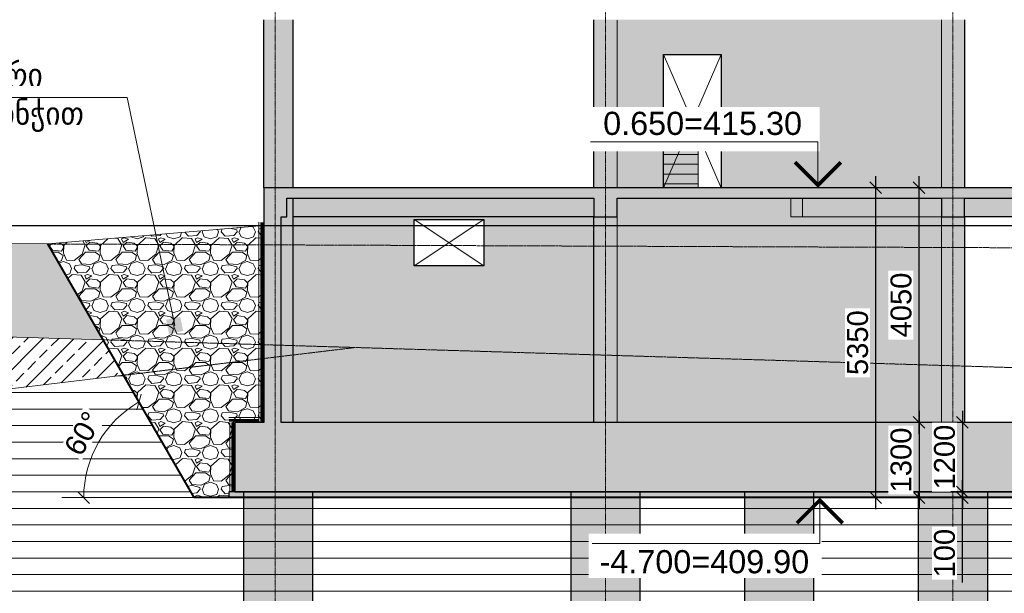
# Model space of a CAD drawing. Header units: millimetres. Extents: x -50987266 to 2610517, y -212233 to 51153522.
# Tile 38 of 256: x 513124 to 530125, y -5601 to 4300. Entities that reach past the tile are written whole.
import ezdxf
from ezdxf.enums import TextEntityAlignment as Align

# ---------------------------------------------------------------- set-up
doc = ezdxf.new("R2010")
doc.units = ezdxf.units.MM
doc.set_wipeout_variables(frame=1)
for name, pattern in [('( Hidden )', [0.375, 0.25, -0.125]), ('DASHED', [19.05, 12.7, -6.35]), ('Section-Section_Pit_B_B1$0$Grid Line', [22.225, 12.7, -3.175, 3.175, -3.175]), ('Section-Section_Pit_B_B1$0$Hidden 1_5', [2.2, 1.5, -0.7])]:
    doc.linetypes.add(name, pattern=pattern)
doc.layers.get('Defpoints').update_dxf_attribs({"color": 6})
for name, color, linetype, lineweight in [('S - Armireba Musha', 7, 'Continuous', 40), ('S - DIM', 7, 'Continuous', 5), ('S - HATCH', 252, 'Continuous', 5), ('S - LAIN', 7, 'Continuous', 5), ('S - LINE', 7, 'Continuous', 15), ('S - SLAB', 7, 'Continuous', 30), ('S - TEXT', 7, 'Continuous', 9), ('Section-Section_Pit_B_B1$0$A-200-M_WALL_EXT', 7, 'Continuous', 30), ('Section-Section_Pit_B_B1$0$A-200-M_WALL_PAT', 7, 'Continuous', 30), ('Section-Section_Pit_B_B1$0$A-200-MH_WALL', 7, 'Section-Section_Pit_B_B1$0$Hidden 1_5', 5), ('Section-Section_Pit_B_B1$0$A-230-H-FLOOR', 7, 'Continuous', 30), ('Section-Section_Pit_B_B1$0$A-230-M_FLOOR', 7, 'Continuous', 30), ('Section-Section_Pit_B_B1$0$A-242-M_STAIR', 7, 'Continuous', 5), ('Section-Section_Pit_B_B1$0$A-314-M_WINDOW', 7, 'Continuous', 5), ('Section-Section_Pit_B_B1$0$A-325-M_DOOR', 7, 'Continuous', 5), ('Section-Section_Pit_B_B1$0$S-160-M_FOUND', 7, 'Continuous', 30), ('Section-Section_Pit_B_B1$0$S-280-M_COLUMN main', 7, 'Continuous', 30), ('Section-Section_Pit_B_B1$0$S-280-M_STRUCT_FRAME', 7, 'Continuous', 30), ('Section-Section_Pit_B_B1$0$S-280-M_STRUCT_FRAME 0', 7, 'Continuous', 30), ('Section-Section_Pit_B_B1$0$S-280-M_STRUCT_FRAME 4', 7, 'Section-Section_Pit_B_B1$0$Hidden 1_5', 5), ('Section-Section_Pit_B_B1$0$S-280-MH_COLUMN hid lin', 7, 'Section-Section_Pit_B_B1$0$Hidden 1_5', 30), ('Section-Section_Pit_B_B1$0$Z-030-M_GRID', 7, 'Continuous', 5)]:
    doc.layers.add(name, color=color, linetype=linetype, lineweight=lineweight)
doc.styles.add('Cubicon', font='Cubicon.ttf')
doc.styles.get("Standard").update_dxf_attribs({"font": 'arial.ttf'})
doc.styles.add('Text_S2', font='Cubicon.ttf')
doc.linetypes.add('TRACKS', pattern='A,3.81,[130,ltypeshp.shx,S=6.35,R=0,X=0,Y=0],3.81', length=7.62)
doc.dimstyles.new('CUB-M-100', dxfattribs={"dimscale": 100, "dimtxt": 1.8, "dimasz": 1.5, "dimexe": 1.5, "dimexo": 2, "dimgap": 1, "dimtad": 0, "dimdec": 0, "dimzin": 3, "dimdsep": 46, "dimtxsty": 'Cubicon', "dimblk": 'OBLIQUE', "dimcen": 1.5, "dimdle": 1, "dimazin": 2, "dimtfac": 0.75, "dimtdec": 0, "dimtmove": 0, "dimatfit": 3, "dimldrblk": 'SMALL', "dimfxl": 1, "dimtolj": 1, "dimtzin": 0, "dimlwd": -1, "dimlwe": -1, "dimarcsym": 0})
doc.dimstyles.new('SPDS 200', dxfattribs={"dimscale": 200, "dimtxt": 1.8, "dimasz": 1, "dimexe": 1, "dimexo": 0.625, "dimtad": 1, "dimdec": 0, "dimrnd": 0.001, "dimtxsty": 'Standard', "dimblk": 'OBLIQUE', "dimcen": 2.5, "dimdle": 1, "dimadec": 0, "dimazin": 2, "dimtfac": 0.75, "dimtdec": 0, "dimtmove": 1, "dimatfit": 3, "dimldrblk": 'OBLIQUE', "dimfxl": 1, "dimfxlon": 1, "dimtolj": 1, "dimarcsym": 0})

# ---------------------------------------------------------------- blocks, each defined once
blk = doc.blocks.new('Section-Section_Pit_B_B1$0$00_CUB_DR_XX ღიობი - B1_1000X2300_USED-3070146-Section_Pit_B_B1')
at = {"layer": 'Section-Section_Pit_B_B1$0$A-325-M_DOOR'}
for p, q in [((10050, 6350), (9050, 4050)), ((9050, 6350), (10050, 4050))]:
    blk.add_line(p, q, dxfattribs=at)
blk = doc.blocks.new('Section-Section_Pit_B_B1$0$00_CUB_WN_XX_ღიობი - 1200X800_USED-3074363-Section_Pit_B_B1')
at = {"layer": 'Section-Section_Pit_B_B1$0$A-314-M_WINDOW'}
for p, q in [((3600, -700), (2400, 100)), ((3600, 100), (2400, -700))]:
    blk.add_line(p, q, dxfattribs=at)
blk = doc.blocks.new('Section-Section_Pit_B_B1$0$Stairs 21 - Stairs 1-3098617-Section_Pit_B_B1')
at = {"layer": 'Section-Section_Pit_B_B1$0$A-242-M_STAIR', "true_color": 0xd8d8d8}
for points in [[(7300, 1225), (7300, 1395), (6700, 1395), (6700, 1225)], [(7300, 1055), (7300, 1225), (6700, 1225), (6700, 1055)], [(7300, 885), (7300, 1055), (6700, 1055), (6700, 885)], [(7300, 715), (7300, 885), (6700, 885), (6700, 715)], [(7300, 650), (7300, 715), (6700, 715), (6700, 650)]]:
    blk.add_hatch(color=254, dxfattribs=at).paths.add_polyline_path(points)
at = {"layer": 'Section-Section_Pit_B_B1$0$A-242-M_STAIR'}
for p, q in [((6700, 1395), (7300, 1395)), ((7300, 1395), (7300, 1225)), ((6700, 1225), (7300, 1225)), ((7300, 1225), (7300, 1055)), ((6700, 1055), (7300, 1055)), ((7300, 1055), (7300, 885)), ((6700, 885), (7300, 885)), ((7300, 885), (7300, 715)), ((6700, 715), (7300, 715)), ((7300, 715), (7300, 650))]:
    blk.add_line(p, q, dxfattribs=at)
blk = doc.blocks.new('Section-Section_Pit_B_B1')
at = {"layer": 'Section-Section_Pit_B_B1$0$A-200-M_WALL_EXT', "true_color": 0xd8d8d8}
h = blk.add_hatch(color=254, dxfattribs=at)
h.paths.add_polyline_path([(5900, -3400), (11500, -3400), (11500, 150), (5900, 150)])
h.paths.add_polyline_path([(9100, 650), (11500, 650), (11500, 3550), (5900, 3550), (5900, 650), (6700, 650), (6700, 2950), (7700, 2950), (7700, 650), (8900, 650)])
h.paths.add_polyline_path([(8050, 4050), (9050, 4050), (9050, 6350), (10050, 6350), (10050, 4050), (11500, 4050), (11500, 6800), (5900, 6800), (5900, 4050), (7050, 4050), (7050, 6350), (8050, 6350)])
h.paths.add_polyline_path([(11211.9, 7300), (11500, 7300), (11500, 10050), (5900, 10050), (5900, 7300), (7050, 7300), (7050, 9600), (8050, 9600), (8050, 7300), (9050, 7300), (9050, 9600), (10050, 9600), (10050, 7300)])
h.paths.add_polyline_path([(10050, 10550), (11500, 10550), (11500, 13300), (5900, 13300), (5900, 10550), (7050, 10550), (7050, 12850), (8050, 12850), (8050, 10550), (9050, 10550), (9050, 12850), (10050, 12850), (10050, 11442)])
h.paths.add_polyline_path([(10050, 13800), (11500, 13800), (11500, 16550), (5900, 16550), (5900, 13800), (7050, 13800), (7050, 16100), (8050, 16100), (8050, 13800), (9050, 13800), (9050, 16100), (10050, 16100)])
h.paths.add_polyline_path([(11500, 17050), (11500, 19800), (5900, 19800), (5900, 17050), (7050, 17050), (7050, 19350), (8050, 19350), (8050, 17050), (9050, 17050), (9050, 19350), (10050, 19350), (10050, 17050), (11211.9, 17050)])
h.paths.add_polyline_path([(8050, 20300), (9050, 20300), (9050, 22600), (10050, 22600), (10050, 20300), (11500, 20300), (11500, 23050), (5900, 23050), (5900, 20300), (7050, 20300), (7050, 22600), (8050, 22600), (8050, 21469)])
h.paths.add_polyline_path([(5900, 23550), (7050, 23550), (7050, 25850), (8050, 25850), (8050, 23550), (9050, 23550), (9050, 25850), (10050, 25850), (10050, 23550), (11500, 23550), (11500, 26300), (5900, 26300)])
h.paths.add_polyline_path([(8900, 26800), (9050, 26800), (9050, 29100), (10050, 29100), (10050, 26800), (11500, 26800), (11500, 29550), (5900, 29550), (5900, 26800), (7050, 26800), (7050, 29100), (8050, 29100), (8050, 26800)])
h.paths.add_polyline_path([(11500, 30050), (11500, 31214), (10050, 31214), (10050, 30050), (11211.9, 30050)])
h.paths.add_polyline_path([(9050, 30050), (9050, 31199.7), (8932.1, 30964), (8682.1, 31464), (8557.1, 31214), (8050, 31214), (8050, 30050), (8900, 30050)])
h.paths.add_polyline_path([(7050, 30050), (7050, 31214), (5900, 31214), (5900, 30050), (6646.4, 30050)])
h = blk.add_hatch(color=254, dxfattribs=at)
h.paths.add_polyline_path([(5900, -3400), (5900, 150), (5500, 150), (5500, -3400)])
h.paths.add_polyline_path([(5900, 650), (5900, 3550), (5500, 3550), (5500, 650)])
h.paths.add_polyline_path([(5500, 4050), (5900, 4050), (5900, 6800), (5500, 6800), (5500, 6428.4)])
h.paths.add_polyline_path([(5900, 7300), (5900, 10050), (5500, 10050), (5500, 7300)])
h.paths.add_polyline_path([(5500, 10550), (5900, 10550), (5900, 13300), (5500, 13300), (5500, 11442)])
h.paths.add_polyline_path([(5900, 13800), (5900, 16550), (5500, 16550), (5500, 13800)])
h.paths.add_polyline_path([(5500, 17050), (5900, 17050), (5900, 19800), (5500, 19800)])
h.paths.add_polyline_path([(5900, 20300), (5900, 23050), (5500, 23050), (5500, 20300)])
h.paths.add_polyline_path([(5900, 23550), (5900, 26300), (5500, 26300), (5500, 23550)])
h.paths.add_polyline_path([(5900, 26800), (5900, 29550), (5500, 29550), (5500, 26800)])
h.paths.add_polyline_path([(5900, 30050), (5900, 31214), (5500, 31214), (5500, 30050)])
h = blk.add_hatch(color=254, dxfattribs=at)
h.paths.add_polyline_path([(11900, -3400), (11900, 150), (11500, 150), (11500, -3400)])
h.paths.add_polyline_path([(11500, 650), (11900, 650), (11900, 3550), (11500, 3550), (11500, 1414.9)])
h.paths.add_polyline_path([(11900, 4050), (11900, 6800), (11500, 6800), (11500, 4050)])
h.paths.add_polyline_path([(11900, 7300), (11900, 10050), (11500, 10050), (11500, 7300)])
h.paths.add_polyline_path([(11500, 10550), (11900, 10550), (11900, 13300), (11500, 13300), (11500, 11442)])
h.paths.add_polyline_path([(11900, 13800), (11900, 16550), (11500, 16550), (11500, 13800)])
h.paths.add_polyline_path([(11500, 17050), (11900, 17050), (11900, 19800), (11500, 19800)])
h.paths.add_polyline_path([(11500, 20300), (11900, 20300), (11900, 23050), (11500, 23050), (11500, 21469)])
h.paths.add_polyline_path([(11900, 23550), (11900, 26300), (11500, 26300), (11500, 23550)])
h.paths.add_polyline_path([(11900, 26800), (11900, 29550), (11500, 29550), (11500, 26800)])
h.paths.add_polyline_path([(11900, 30050), (11900, 31214), (11500, 31214), (11500, 30050)])
h = blk.add_hatch(color=254, dxfattribs=at)
h.paths.add_polyline_path([(2081, -3400), (5500, -3400), (5500, 150), (300, 147.7), (300, -3400)])
h.paths.add_polyline_path([(3600, -700), (2400, -700), (2400, 100), (3600, 100)])
at = {"layer": 'Section-Section_Pit_B_B1$0$A-200-M_WALL_PAT', "true_color": 0xa4a4a4}
blk.add_hatch(color=253, dxfattribs=at).paths.add_polyline_path([(-200, -3400), (100, -3400), (100, 150), (-200, 150)])
at = {"layer": 'Section-Section_Pit_B_B1$0$A-230-H-FLOOR', "true_color": 0xa4a4a4}
for points in [[(17600, 470), (17600, 650), (-200, 650), (-200, 470), (15777.3, 470)], [(6646.4, -4600), (18050, -4600), (18050, -3400), (-700, -3400), (-700, -4600), (2081, -4600)]]:
    blk.add_hatch(color=253, dxfattribs=at).paths.add_polyline_path(points)
at = {"layer": 'Section-Section_Pit_B_B1$0$S-280-M_COLUMN main', "true_color": 0xd8d8d8}
for points in [[(200, 650), (300, 650), (300, 3550), (-200, 3550), (-200, 650)], [(300, -3400), (300, 150), (100, 150), (100, -3400), (200, -3400)], [(50, -14400), (650, -14400), (650, -4600), (-550, -4600), (-550, -14400), (-35.4, -14400)], [(5700, -14400), (6300, -14400), (6300, -4600), (5100, -4600), (5100, -14400), (5614.6, -14400)], [(8700, -14400), (9300, -14400), (9300, -4600), (8100, -4600), (8100, -14400), (8614.6, -14400)], [(11195.2, -14400), (12300, -14400), (12300, -4600), (11100, -4600), (11100, -14400), (11154.2, -14400)]]:
    blk.add_hatch(color=254, dxfattribs=at).paths.add_polyline_path(points)
at = {"layer": 'Section-Section_Pit_B_B1$0$S-280-M_STRUCT_FRAME 0', "true_color": 0xa4a4a4}
for points in [[(200, 150), (200, 470), (-200, 470), (-200, 150), (100, 150)], [(5500, 150), (5900, 150), (5900, 470), (5500, 470)], [(11500, 150), (11900, 150), (11900, 470), (11500, 470)]]:
    blk.add_hatch(color=253, dxfattribs=at).paths.add_polyline_path(points)
at = {"layer": 'Section-Section_Pit_B_B1$0$S-280-M_STRUCT_FRAME 0', "true_color": 0xd8d8d8}
h = blk.add_hatch(color=254, dxfattribs=at)
h.paths.add_polyline_path([(17100, 150), (17200, 150), (17200, 470), (11900, 470), (11900, 150), (15777.3, 150)])
h.paths.add_polyline_path([(200, 150), (5500, 150), (5500, 470), (200, 470)])
h.paths.add_polyline_path([(5900, 150), (11500, 150), (11500, 470), (5900, 470)])
at = {"layer": 'Section-Section_Pit_B_B1$0$A-200-M_WALL_EXT'}
for p, q in [((5500, 650), (5500, 3550)), ((11900, 3550), (11900, 650)), ((6700, 650), (6700, 2950)), ((6700, 2950), (7700, 2950)), ((7700, 2950), (7700, 650)), ((-200, 150), (-200, -3400)), ((100, -3400), (100, 150)), ((2400, -700), (2400, 100)), ((2400, 100), (3600, 100)), ((3600, 100), (3600, -700)), ((5500, -3400), (5500, 150)), ((11900, 150), (11900, -3400)), ((3600, -700), (2400, -700))]:
    blk.add_line(p, q, dxfattribs=at)
at = {"layer": 'Section-Section_Pit_B_B1$0$A-200-MH_WALL'}
for p, q in [((5900, 650), (5900, 3550)), ((11500, 3550), (11500, 650)), ((5900, 150), (5900, -3400)), ((11500, 150), (11500, -3400))]:
    blk.add_line(p, q, dxfattribs=at)
at = {"layer": 'Section-Section_Pit_B_B1$0$A-230-M_FLOOR'}
for p, q in [((17600, 650), (-200, 650)), ((-200, 650), (-200, 470)), ((200, 470), (5500, 470)), ((5900, 470), (11500, 470)), ((11900, 470), (17200, 470))]:
    blk.add_line(p, q, dxfattribs=at)
at = {"layer": 'Section-Section_Pit_B_B1$0$S-160-M_FOUND'}
for p, q in [((-200, -3400), (-700, -3400)), ((-700, -3400), (-700, -4600)), ((18050, -3400), (100, -3400)), ((-700, -4600), (18050, -4600))]:
    blk.add_line(p, q, dxfattribs=at)
at = {"layer": 'Section-Section_Pit_B_B1$0$S-280-M_COLUMN main'}
for p, q in [((-200, 650), (-200, 3550)), ((300, 3550), (300, 650)), ((300, 150), (300, -3400)), ((-550, -4600), (-550, -14400)), ((650, -14400), (650, -4600)), ((5100, -4600), (5100, -14400)), ((6300, -14400), (6300, -4600)), ((8100, -4600), (8100, -14400)), ((9300, -14400), (9300, -4600)), ((11100, -4600), (11100, -14400)), ((12300, -14400), (12300, -4600))]:
    blk.add_line(p, q, dxfattribs=at)
at = {"layer": 'Section-Section_Pit_B_B1$0$S-280-M_STRUCT_FRAME'}
for p, q in [((-200, 470), (-200, 150)), ((200, 150), (200, 470)), ((5500, 470), (5500, 150)), ((5900, 150), (5900, 470)), ((11500, 470), (11500, 150)), ((11900, 150), (11900, 470)), ((100, 150), (200, 150)), ((5500, 150), (5900, 150)), ((11500, 150), (11900, 150))]:
    blk.add_line(p, q, dxfattribs=at)
at = {"layer": 'Section-Section_Pit_B_B1$0$S-280-M_STRUCT_FRAME 0'}
for p, q in [((5500, 150), (300, 150)), ((17100, 150), (11900, 150))]:
    blk.add_line(p, q, dxfattribs=at)
at = {"layer": 'Section-Section_Pit_B_B1$0$S-280-M_STRUCT_FRAME 4'}
for p, q in [((8900, 150), (8900, 470)), ((9100, 470), (9100, 150)), ((11900, 470), (11500, 470)), ((9100, 150), (8900, 150)), ((9100, 150), (11500, 150))]:
    blk.add_line(p, q, dxfattribs=at)
at = {"layer": 'Section-Section_Pit_B_B1$0$S-280-MH_COLUMN hid lin'}
blk.add_line((300, 470), (300, 150), dxfattribs=at)
at = {"layer": 'Section-Section_Pit_B_B1$0$Z-030-M_GRID', "linetype": 'Section-Section_Pit_B_B1$0$Grid Line'}
for p, q in [((0, -40000), (0, 32800)), ((5700, -40000), (5700, 32800)), ((11700, -40000), (11700, 32800))]:
    blk.add_line(p, q, dxfattribs=at)
at = {"layer": 'Section-Section_Pit_B_B1$0$A-242-M_STAIR'}
blk.add_blockref('Section-Section_Pit_B_B1$0$Stairs 21 - Stairs 1-3098617-Section_Pit_B_B1', (0, 0), dxfattribs=at)
at = {"layer": 'Section-Section_Pit_B_B1$0$A-314-M_WINDOW'}
blk.add_blockref('Section-Section_Pit_B_B1$0$00_CUB_WN_XX_ღიობი - 1200X800_USED-3074363-Section_Pit_B_B1', (0, 0), dxfattribs=at)
at = {"layer": 'Section-Section_Pit_B_B1$0$A-325-M_DOOR'}
blk.add_blockref('Section-Section_Pit_B_B1$0$00_CUB_DR_XX ღიობი - B1_1000X2300_USED-3070146-Section_Pit_B_B1', (-2350, -3400), dxfattribs=at)
blk = doc.blocks.new('_Oblique')
at = {"color": 0, "linetype": 'ByBlock', "lineweight": -2}
blk.add_line((-0.5, -0.5), (0.5, 0.5), dxfattribs=at)
blk = doc.blocks.new('*D181')
at = {"layer": 'Defpoints', "color": 0, "transparency": 16777216}
for p in [(529052, -2650), (528652, -3950), (529052, -3950)]:
    blk.add_point(p, dxfattribs=at)
at = {"layer": 'S - DIM', "color": 0, "lineweight": -2, "transparency": 16777216}
for p, q in [((528652, -2450), (528652, -4150)), ((528852, -2650), (528452, -2650)), ((528852, -3950), (528452, -3950))]:
    blk.add_line(p, q, dxfattribs=at)
at = {"layer": 'S - DIM', "color": 0, "lineweight": -2, "transparency": 16777216, "xscale": 200, "yscale": 200, "zscale": 200}
for p, rotation in [((528652, -2650), 90), ((528652, -3950), 270)]:
    blk.add_blockref('_Oblique', p, dxfattribs=dict(at, rotation=rotation))
at = {"layer": 'S - DIM', "color": 0, "transparency": 16777216, "insert": (528343, -3300), "char_height": 360, "attachment_point": 5, "rotation": 90, "bg_fill": 3, "box_fill_scale": 1.1, "bg_fill_color": 256, "bg_fill_true_color": 13158600, "bg_fill_transparency": 0}
blk.add_mtext('\\A1;1300', dxfattribs=at)
blk = doc.blocks.new('*D182')
at = {"layer": 'Defpoints', "color": 0, "transparency": 16777216}
for p in [(529052, 1400), (527902, -3950), (529052, -3950)]:
    blk.add_point(p, dxfattribs=at)
at = {"layer": 'S - DIM', "color": 0, "lineweight": -2, "transparency": 16777216}
for p, q in [((527902, 1600), (527902, -4150)), ((528102, 1400), (527702, 1400)), ((528102, -3950), (527702, -3950))]:
    blk.add_line(p, q, dxfattribs=at)
at = {"layer": 'S - DIM', "color": 0, "lineweight": -2, "transparency": 16777216, "xscale": 200, "yscale": 200, "zscale": 200}
for p, rotation in [((527902, 1400), 90), ((527902, -3950), 270)]:
    blk.add_blockref('_Oblique', p, dxfattribs=dict(at, rotation=rotation))
at = {"layer": 'S - DIM', "color": 0, "transparency": 16777216, "insert": (527593, -1275), "char_height": 360, "attachment_point": 5, "rotation": 90, "bg_fill": 3, "box_fill_scale": 1.1, "bg_fill_color": 256, "bg_fill_true_color": 13158600, "bg_fill_transparency": 0}
blk.add_mtext('\\A1;5350', dxfattribs=at)
blk = doc.blocks.new('*D183')
at = {"layer": 'Defpoints', "color": 0, "transparency": 16777216}
for p in [(528652, 1400), (529052, 1400), (529052, -2650)]:
    blk.add_point(p, dxfattribs=at)
at = {"layer": 'S - DIM', "color": 0, "lineweight": -2, "transparency": 16777216}
for p, q in [((528652, -2850), (528652, 1600)), ((528852, 1400), (528452, 1400)), ((528852, -2650), (528452, -2650))]:
    blk.add_line(p, q, dxfattribs=at)
at = {"layer": 'S - DIM', "color": 0, "lineweight": -2, "transparency": 16777216, "xscale": 200, "yscale": 200, "zscale": 200}
for p, rotation in [((528652, 1400), 90), ((528652, -2650), 270)]:
    blk.add_blockref('_Oblique', p, dxfattribs=dict(at, rotation=rotation))
at = {"layer": 'S - DIM', "color": 0, "transparency": 16777216, "insert": (528343, -625), "char_height": 360, "attachment_point": 5, "rotation": 90, "bg_fill": 3, "box_fill_scale": 1.1, "bg_fill_color": 256, "bg_fill_true_color": 13158600, "bg_fill_transparency": 0}
blk.add_mtext('\\A1;4050', dxfattribs=at)
blk = doc.blocks.new('*D184')
at = {"layer": 'Defpoints', "color": 0, "transparency": 16777216}
for p in [(529802, -2650), (529402, -3850), (529802, -3850)]:
    blk.add_point(p, dxfattribs=at)
at = {"layer": 'S - DIM', "color": 0, "lineweight": -2, "transparency": 16777216}
for p, q in [((529402, -2450), (529402, -4050)), ((529602, -2650), (529202, -2650)), ((529602, -3850), (529202, -3850))]:
    blk.add_line(p, q, dxfattribs=at)
at = {"layer": 'S - DIM', "color": 0, "transparency": 16777216, "insert": (529093, -3250), "char_height": 360, "attachment_point": 5, "rotation": 90, "bg_fill": 3, "box_fill_scale": 1.1, "bg_fill_color": 256, "bg_fill_true_color": 13158600, "bg_fill_transparency": 0}
blk.add_mtext('\\A1;1200', dxfattribs=at)
at = {"layer": 'S - DIM', "color": 0, "lineweight": -2, "transparency": 16777216, "xscale": 200, "yscale": 200, "zscale": 200}
for p, rotation in [((529402, -2650), 90), ((529402, -3850), 270)]:
    blk.add_blockref('_Oblique', p, dxfattribs=dict(at, rotation=rotation))
blk = doc.blocks.new('*D185')
at = {"layer": 'Defpoints', "color": 0, "transparency": 16777216}
for p in [(529402, -3850), (529802, -3850), (529802, -3950)]:
    blk.add_point(p, dxfattribs=at)
at = {"layer": 'S - DIM', "color": 0, "lineweight": -2, "transparency": 16777216}
for p, q in [((529402, -3850), (529402, -3650)), ((529602, -3850), (529202, -3850)), ((529402, -3950), (529402, -3850)), ((529402, -3950), (529402, -3850)), ((529602, -3950), (529202, -3950)), ((529402, -3950), (529402, -4150)), ((529402, -5414), (529402, -3950))]:
    blk.add_line(p, q, dxfattribs=at)
at = {"layer": 'S - DIM', "color": 0, "lineweight": -2, "transparency": 16777216, "xscale": 200, "yscale": 200, "zscale": 200}
for p, rotation in [((529402, -3850), 270), ((529402, -3950), 90)]:
    blk.add_blockref('_Oblique', p, dxfattribs=dict(at, rotation=rotation))
at = {"layer": 'S - DIM', "color": 0, "transparency": 16777216, "insert": (529093, -4908), "char_height": 360, "attachment_point": 5, "rotation": 90, "bg_fill": 3, "box_fill_scale": 1.1, "bg_fill_color": 256, "bg_fill_true_color": 13158600, "bg_fill_transparency": 0}
blk.add_mtext('\\A1;100', dxfattribs=at)
blk = doc.blocks.new('*U50')
at = {"color": 0, "linetype": 'ByBlock', "lineweight": -2}
blk.add_line((-3, 0), (-11.03, 0), dxfattribs=at)
blk.add_lwpolyline([(-8.03, 0), (-8.03, 5), (-32.87, 5)], dxfattribs=at)
at = {"color": 0, "linetype": 'ByBlock', "lineweight": -2, "const_width": 0.4}
blk.add_lwpolyline([(-5.53, 2.78), (-8.03, 0.28), (-10.53, 2.78)], dxfattribs=at)
at = {"color": 0, "linetype": 'ByBlock', "lineweight": -2, "oblique": 15}
for tag, p in [('ОТМЕТКА', (-20.6, 7.02)), ('НТЕКСТ', (-19.28, 2.5))]:
    blk.add_attdef(tag, text='', height=3, dxfattribs=at).set_placement(p, align=Align.MIDDLE_CENTER)
blk = doc.blocks.new('*U16')
at = {"color": 0, "linetype": 'ByBlock', "lineweight": -2}
blk.add_line((-3, 0), (-11.03, 0), dxfattribs=at)
blk.add_lwpolyline([(-8.03, 0), (-8.03, -5), (-32.87, -5)], dxfattribs=at)
at = {"color": 0, "linetype": 'ByBlock', "lineweight": -2, "const_width": 0.4}
blk.add_lwpolyline([(-5.53, -2.78), (-8.03, -0.28), (-10.53, -2.78)], dxfattribs=at)
at = {"color": 0, "linetype": 'ByBlock', "lineweight": -2, "oblique": 15}
for tag, p in [('НТЕКСТ', (-19.28, 0.5)), ('ОТМЕТКА', (-20.6, -6.98))]:
    blk.add_attdef(tag, text='', height=3, dxfattribs=at).set_placement(p, align=Align.MIDDLE_CENTER)
blk = doc.blocks.new('*D189')
at = {"layer": 'Defpoints', "color": 0, "transparency": 16777216}
for p in [(-3748, 6492), (0, 0), (0, 0), (-2284, 0)]:
    blk.add_point(p, dxfattribs=at)
at = {"layer": 'S - DIM', "color": 0, "lineweight": -2, "transparency": 16777216}
blk.add_arc((0, 0), 1908, 120, 180, dxfattribs=at)
at = {"layer": 'S - DIM', "color": 0, "lineweight": -2, "transparency": 16777216, "xscale": 200, "yscale": 200, "zscale": 200}
for p, rotation in [((-954, 1652), 30.00000000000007), ((-1908, 0), 270)]:
    blk.add_blockref('_Oblique', p, dxfattribs=dict(at, rotation=rotation))
at = {"layer": 'S - DIM', "color": 0, "transparency": 16777216, "insert": (-1920, 1108), "char_height": 360, "attachment_point": 5, "rotation": 60, "bg_fill": 3, "box_fill_scale": 1.1, "bg_fill_color": 256, "bg_fill_true_color": 13158600, "bg_fill_transparency": 0}
blk.add_mtext('\\A1;60°', dxfattribs=at)
at = {"layer": 'Defpoints', "color": 0, "transparency": 16777216}
blk.add_point((-1462, 1226), dxfattribs=at)
blk = doc.blocks.new('A$C02e274ac')
at = {"layer": 'S - DIM'}
blk.add_line((0, 0), (-2283.7, 0), dxfattribs=at)
dim = blk.add_angular_dim_2l(base=(-1461.7, 1226.5), line1=((0, 0), (-3748.2, 6492.1)), line2=((0, 0), (-2283.7, 0)), dimstyle='SPDS 200', override={"dimtfill": 1}, dxfattribs=at)
dim.commit()
dim.dimension.update_dxf_attribs({"geometry": '*D189', "text_midpoint": (-1919.9, 1108.4)})

msp = doc.modelspace()

# ---------------------------------------------------------------- hatches: boundary and pattern name
at = {"layer": 'S - HATCH'}
h = msp.add_hatch(dxfattribs=at)
h.set_pattern_fill('GRAVEL', color=256, scale=25)
h.set_pattern_definition([(228.0127875, (-241317.41, 635), (-5080.0000004, -5714.9999996), [85.43036, -8457.6209]), (184.969741, (-241374.562, 571.5), (7619.999997, 635.0000362), [146.6012, -14513.5122]), (132.510447, (-241520.61, 558.8), (6350.0000027, -6984.9999976), [103.3704, -10233.6807]), (267.273689, (-241768.262, 400.05), (635.0000013, 12699.9999999), [133.50113, -13216.60936]), (292.833654, (-241774.612, 266.7), (-3175.0000003, 7619.9999999), [130.9084, -12959.95194]), (357.273689, (-241723.812, 146.05), (-12699.9999999, 635.0000013), [133.50113, -13216.60936]), (37.6942405, (-241590.462, 139.7), (-8254.9999996, -6350.0000005), [176.5484, -17478.27883]), (72.2553284, (-241450.762, 247.65), (4445.0000012, 13969.9999996), [166.6799, -16501.31415]), (121.4295656, (-241399.962, 406.4), (-5080.0000007, 8254.9999996), [133.95325, -13261.3864]), (175.236358, (-241469.81, 520.7), (6985, -635.000001), [152.9283, -7493.48424]), (222.3974378, (-241622.212, 533.4), (-7619.99999976, -6985.00000027), [197.7695, -19579.19313]), (138.814075, (-241139.61, 393.7), (-4444.9999997, 3810.0000003), [67.50113, -6682.64146]), (171.4692344, (-241190.412, 438.15), (8255.0000002, -1269.9999986), [128.4205, -12713.65975]), (225, (-241317.4, 457.2), (-9e-14, -635), [89.80233, -808.2233]), (203.19859, (-241361.86, 533.4), (3175, 1270), [48.36033, -4787.6556]), (291.80141, (-241406.31, 514.35), (-635, 1905), [68.3914, -3351.18825]), (30.963757, (-241380.91, 450.85), (1905, 1270), [111.0799, -3591.57454]), (161.56505, (-241285.66, 508), (1270, -635), [80.3218, -1927.72453]), (16.3895403, (-241774.612, 514.35), (6350, 1905), [112.522, -11139.70667]), (70.346176, (-241666.66, 546.1), (-2540.0000002, -6985), [94.39973, -9345.5539]), (293.19859, (-241285.66, 635), (-1270, 3175), [96.72, -4739.2959]), (343.6104597, (-241247.562, 546.1), (-6350.0000001, 1904.9999996), [112.522, -11139.70667]), (339.443955, (-241774.61, 120.65), (-3175, 1270), [108.5088, -5316.9336]), (294.7751406, (-241673.01, 82.55), (-3175.0000038, 6984.9999983), [90.91803, -9000.89835]), (66.80141, (-241279.31, -2e-12), (1270, 3175), [96.72, -4739.2959]), (17.3540246, (-241241.212, 88.9), (-8254.9999998, -2540.0000005), [106.4457, -10538.094]), (69.443955, (-241590.46, -2e-12), (-1270, -3175), [54.2544, -5371.188]), (101.309932, (-241317.41, -2e-12), (-635, 2540), [32.37865, -3205.49874]), (165.963757, (-241323.76, 31.75), (1905, -635), [130.9084, -2487.26365]), (186.009006, (-241450.762, 63.5), (6350, 635.0000003), [121.31675, -12010.3412]), (303.690068, (-241380.91, 393.7), (-635, 1270), [91.58097, -2197.9441]), (353.1572266, (-241330.112, 317.5), (10795.0000001, -1269.9999994), [159.8892, -15829.00227]), (60.945396, (-241171.36, 298.45), (-2540, -4445), [65.37706, -6472.3481]), (90, (-241139.6, 355.6), (-635, 635), [38.1, -596.9]), (120.256437, (-241463.46, 82.55), (2539.9999997, -4445.0000002), [88.21674, -8733.4852]), (48.0127875, (-241507.91, 158.75), (5080.0000004, 5714.9999996), [170.8607, -8372.19055]), (0, (-241393.6, 285.75), (635, 635), [165.1, -469.9]), (325.3048465, (-241228.51, 285.75), (6350.0000024, -4444.9999966), [100.4024, -9939.8292]), (254.054604, (-241145.96, 228.6), (-635, -2540), [92.45727, -4530.4125]), (207.6459754, (-241171.362, 139.7), (-12065.0000004, -6349.9999992), [150.5363, -14903.1161]), (175.4260787, (-241304.712, 69.85), (-8255, 635), [159.25736, -15766.4616])])
h.paths.add_polyline_path([(517337.9, -2650), (516837.9, -2650), (516837.9, -3850), (516737.9, -3850), (516737.9, -3950), (516137.9, -3950), (513610, 428.4), (517337.9, 750)])
h = msp.add_hatch(dxfattribs=at)
h.set_pattern_fill('EARTH', color=256, scale=66.666667, angle=45)
h.set_pattern_definition([(45, (157728, 150), (0, 598.68374), [423.3333, -423.3333]), (45, (157615.77, 262.25), (0, 598.68374), [423.3333, -423.3333]), (45, (157503.5, 374.5), (0, 598.68374), [423.3333, -423.3333]), (135, (157503.5, 449.34), (-598.68374, 0), [423.3333, -423.3333]), (135, (157615.77, 561.6), (-598.68374, 0), [423.3333, -423.3333]), (135, (157728, 673.85), (-598.68374, 0), [423.3333, -423.3333])])
h.paths.add_polyline_path([(514564.8, -1225.3), (513610, 428.4), (494506.9, 502.8), (494506.9, -612.8)])
h.paths.add_polyline_path([(564536.9, 205.3), (562454.1, -3402.3), (564787.2, -3727.1), (576139.6, -3287.3), (576139.6, 150)])
at = {"layer": 'S - HATCH', "transparency": 33554516}
h = msp.add_hatch(dxfattribs=at)
h.set_pattern_fill('ANSI33', color=256, scale=60)
h.set_pattern_definition([(45, (-80510.65, 150), (-269.40768, 269.40768), []), (45, (-80241.24, 150), (-269.40768, 269.40768), [190.5, -95.25])])
h.paths.add_polyline_path([(514918.8, -1838.5), (514564.8, -1225.3), (494506.9, -612.8), (494506.9, -3724.3), (503926.4, -3158.5)])
h = msp.add_hatch(dxfattribs=at)
h.set_pattern_fill('ANSI31', color=256, scale=90, angle=135)
h.set_pattern_definition([(180, (-80510.65, 150), (-3e-14, -285.75), [])])
h.paths.add_polyline_path([(516137.9, -3950), (514918.8, -1838.5), (503926.4, -3158.5), (494506.9, -3724.3), (494506.9, -6169.1), (536061.7, -7558.6), (536061.7, -3950)])
at = {"layer": 'S - HATCH'}
h = msp.add_hatch(dxfattribs=at)
h.set_pattern_fill('AR-CONC', color=0)
h.set_pattern_definition([(50, (427145.08, -10697.81), (182.18467, -15.93909), [19.05, -209.55]), (355, (427145.08, -10697.8), (-35.24342, 191.05685), [15.24, -167.64058]), (100.45144, (427160.26, -10699.14), (146.94125, 175.11775), [16.19, -178.09024]), (46.1842, (427145.08, -10647), (271.07904, -42.04233), [28.575, -314.325]), (96.63556, (427167.67, -10650.5), (237.40413, 247.4261), [24.285, -267.1356]), (351.18415, (427145.08, -10647), (237.4041, 247.4261), [22.86, -251.4597]), (21, (427170.48, -10659.71), (151.6144, -102.2652), [19.05, -209.55]), (326, (427170.48, -10659.7), (61.80203, 184.18797), [15.24, -167.64]), (71.45144, (427183.11, -10668.23), (213.41642, 81.92277), [16.19, -178.08994]), (37.5, (427145.076, -10697.81), (3.088603, 84.55504), [0, -165.608, 0, -170.18, 0, -168.275]), (7.5, (427145.08, -10697.81), (66.81966, 100.180575), [0, -97.028, 0, -161.798, 0, -64.135]), (327.5, (427088.434, -10697.81), (135.590595, -5.728744), [0, -63.5, 0, -198.12, 0, -262.89]), (317.5, (427063.03, -10697.81), (148.12918, 25.42649), [0, -82.55, 0, -131.572, 0, -186.69])])
h.paths.add_polyline_path([(516737.9, -3850), (516737.9, -3950), (535637.9, -3950), (535637.9, -3850)])

# ---------------------------------------------------------------- linework, layer by layer
at = {"layer": 'Defpoints'}
msp.add_lwpolyline([(251044.2, 750), (2610517.1, 750)], dxfattribs=at)
at = {"layer": 'S - Armireba Musha'}
msp.add_lwpolyline([(564536.9, 205.3), (562137.9, -3950), (516637.9, -3950), (516137.9, -3950), (513610, 428.4)], dxfattribs=at)
at = {"layer": 'S - LAIN'}
for points in [[(494506.9, 502.8), (513610, 428.4)], [(514564.8, -1225.3), (494506.9, -612.8)], [(494506.9, -3724.3), (503926.4, -3158.5), (514918.8, -1838.5)]]:
    msp.add_lwpolyline(points, dxfattribs=at)
at = {"layer": 'S - LAIN', "linetype": 'DASHED', "lineweight": 0}
for points in [[(513610, 428.4), (536061.7, 340.9)], [(536061.7, -1881.8), (514564.8, -1225.3)], [(514918.8, -1838.5), (518918.1, -1358.3)]]:
    msp.add_lwpolyline(points, dxfattribs=at)
at = {"layer": 'S - LINE', "linetype": 'TRACKS', "ltscale": 0.05}
for points in [[(517253.8, -2650), (517253.8, 802.8)], [(516736.7, -2566), (517253.8, -2566)], [(516753.8, -3850), (516753.8, -2650)]]:
    msp.add_lwpolyline(points, dxfattribs=at)
at = {"layer": 'S - LINE', "linetype": '( Hidden )', "ltscale": 25}
for points in [[(517303.8, -2650, 50, 50, 0), (517303.8, 802.8, 0, 0, 0)], [(516736.7, -2616, 50, 50, 0), (517253.8, -2616, 0, 0, 0)], [(516803.8, -3850, 50, 50, 0), (516803.8, -2650, 0, 0, 0)]]:
    msp.add_lwpolyline(points, format="xyseb", dxfattribs=at)
at = {"layer": 'S - SLAB'}
msp.add_lwpolyline([(516737.9, -3850), (516737.9, -3950), (535637.9, -3950), (535637.9, -3850), (516737.9, -3850)], close=True, dxfattribs=at)

# ---------------------------------------------------------------- block references
at = {"layer": 'S - LINE'}
msp.add_blockref('Section-Section_Pit_B_B1', (517537.9, 750), dxfattribs=at)

# ---------------------------------------------------------------- next in the draw order: block references
at = {"layer": 'S - DIM'}
msp.add_blockref('A$C02e274ac', (516137.9, -3950), dxfattribs=at)

# ---------------------------------------------------------------- next in the draw order: dimensions: what is measured, and where the dimension line sits
dim = msp.add_linear_dim(base=(528652.2, -3950), p1=(529052.2, -2650), p2=(529052.2, -3950), angle=270, dimstyle='SPDS 200', override={"dimtfill": 1}, dxfattribs=at)
dim.commit()
dim.dimension.update_dxf_attribs({"geometry": '*D181', "text_midpoint": (528343.3, -3300)})

# ---------------------------------------------------------------- next in the draw order: wipeouts: each hides what was drawn before it
at = {"color": 7, "true_color": 0xffffff}
for points in [[(522917.4, 2795.7), (526938.2, 2795.7), (526938.2, 2030.5), (522917.4, 2030.5)], [(522948.2, -4570.4), (526969, -4570.4), (526969, -5335.6), (522948.2, -5335.6)]]:
    msp.add_wipeout(points, dxfattribs=at).dxf.layer = 'S - LINE'

# ---------------------------------------------------------------- next in the draw order: linework, layer by layer
at = {"layer": 'S - LINE'}
msp.add_lwpolyline([(517337.9, -2650), (516837.9, -2650), (516837.9, -3850), (516737.9, -3850), (516737.9, -3950), (516137.9, -3950), (513610, 428.4), (517337.9, 750)], close=True, dxfattribs=at)

# ---------------------------------------------------------------- next in the draw order: texts
at = {"layer": 'S - TEXT', "insert": (510923.1, 2958.6), "char_height": 400, "attachment_point": 5, "style": 'Text_S2'}
msp.add_mtext('\\pxqc;ქვაბულის პერიმეტრი\\Pშეივსოს მდინარის ხვინჭით', dxfattribs=at)

# ---------------------------------------------------------------- next in the draw order: dimensions: what is measured, and where the dimension line sits
at = {"layer": 'S - DIM'}
dim = msp.add_linear_dim(base=(527902.2, -3950), p1=(529052.2, 1400), p2=(529052.2, -3950), angle=270, dimstyle='SPDS 200', override={"dimtfill": 1}, dxfattribs=at)
dim.commit()
dim.dimension.update_dxf_attribs({"geometry": '*D182', "text_midpoint": (527593.3, -1275)})

# ---------------------------------------------------------------- next in the draw order: leaders
at = {"layer": 'S - TEXT'}
msp.add_leader([(515799.8, -976.2), (514981.7, 2958.6), (506885.4, 2958.6)], dimstyle='CUB-M-100', override={"dimasz": 2.5, "dimgap": 1, "dimtad": 0, "dimldrblk": 'BoxFilled'}, dxfattribs=at)

# ---------------------------------------------------------------- next in the draw order: block references
ref = msp.add_blockref('*U50', (528176.4, 1400), dxfattribs=dict(at, xscale=158.0799999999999, yscale=158.0799999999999, zscale=158.0799999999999))
ref.add_attrib('ОТМЕТКА', '0.650=415.30', dxfattribs={"layer": '0', "color": 0, "linetype": 'ByBlock', "lineweight": -2, "height": 400}).set_placement((524915.1, 2510.7), align=Align.MIDDLE_CENTER)
ref = msp.add_blockref('*U16', (528207.2, -3950), dxfattribs=dict(at, xscale=158.0799999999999, yscale=158.0799999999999, zscale=158.0799999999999))
ref.add_attrib('ОТМЕТКА', '-4.700=409.90', dxfattribs={"layer": '0', "color": 0, "linetype": 'ByBlock', "lineweight": -2, "height": 400}).set_placement((524945.9, -5055.5), align=Align.MIDDLE_CENTER)

# ---------------------------------------------------------------- next in the draw order: dimensions: what is measured, and where the dimension line sits
at = {"layer": 'S - DIM'}
dim = msp.add_linear_dim(base=(528652.2, 1400), p1=(529052.2, -2650), p2=(529052.2, 1400), angle=90, dimstyle='SPDS 200', override={"dimtfill": 1}, dxfattribs=at)
dim.commit()
dim.dimension.update_dxf_attribs({"geometry": '*D183', "text_midpoint": (528343.4, -625)})

# ---------------------------------------------------------------- next in the draw order: dimensions: what is measured, and where the dimension line sits
dim = msp.add_linear_dim(base=(529402.2, -3850), p1=(529802.2, -2650), p2=(529802.2, -3850), angle=270, dimstyle='SPDS 200', override={"dimtfill": 1}, dxfattribs=at)
dim.commit()
dim.dimension.update_dxf_attribs({"geometry": '*D184', "text_midpoint": (529402.2, -3250), "dimtype": 160})

# ---------------------------------------------------------------- next in the draw order: dimensions: what is measured, and where the dimension line sits
dim = msp.add_linear_dim(base=(529402.2, -3850), p1=(529802.2, -3950), p2=(529802.2, -3850), angle=90, dimstyle='SPDS 200', override={"dimtfill": 1}, dxfattribs=at)
dim.commit()
dim.dimension.update_dxf_attribs({"geometry": '*D185', "text_midpoint": (529402.2, -4908.5), "dimtype": 160})

doc.saveas('drawing.dxf')
